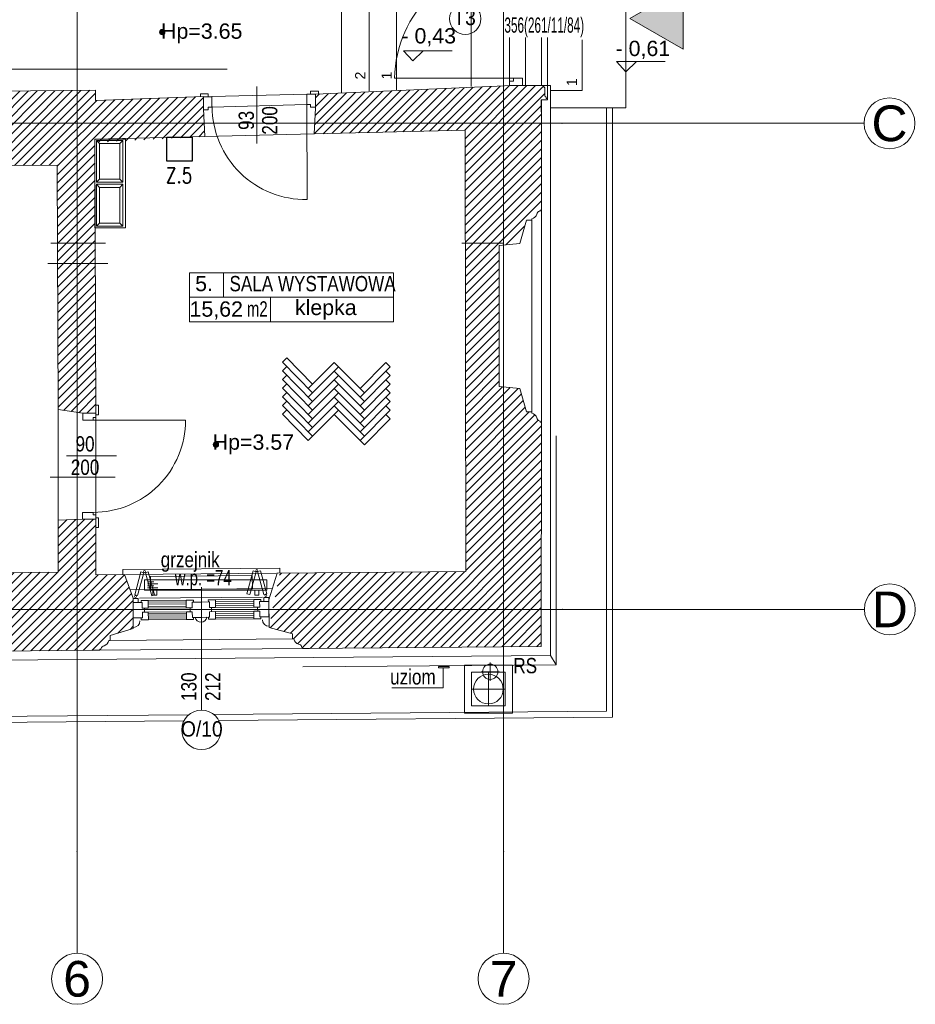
# Model space of a CAD drawing. Header units: millimetres. Extents: x -573548 to 674770, y -184010 to -47794.
# Tile 93 of 181: x 113328 to 122116, y -133895 to -124238. Entities that reach past the tile are written whole.
import ezdxf
from ezdxf.enums import TextEntityAlignment as Align

# ---------------------------------------------------------------- set-up
doc = ezdxf.new("R2010")
doc.units = ezdxf.units.MM
for name, color, linetype, lineweight in [('A.03 RZUT PARTERU_is$0$A-DRZWI_Nr_pióra__9', 8, 'Continuous', 9), ('A.03 RZUT PARTERU_is$0$A-OKNA-OPIS_Nr_pióra__2', 8, 'Continuous', 9), ('A.03 RZUT PARTERU_is$0$A-OKNA-OPIS_Nr_pióra__8', 8, 'Continuous', 9), ('A.03 RZUT PARTERU_is$0$A-OPISY-2_Nr_pióra__2', 8, 'Continuous', 9), ('A.03 RZUT PARTERU_is$0$A-OPISY-3_Nr_pióra__6', 8, 'Continuous', 9), ('A.03 RZUT PARTERU_is$0$A-WIDOK_Nr_pióra__1', 8, 'Continuous', 9), ('A.03 RZUT PARTERU_is$0$A-WYSOKOSCI_Nr_pióra__7', 8, 'Continuous', 9), ('A.03 RZUT PARTERU_is$0$COKÓŁ_Nr_pióra__1', 8, 'Continuous', 9), ('A.03 RZUT PARTERU_is$0$detalokna_Nr_pióra__1', 8, 'Continuous', 9), ('A.03 RZUT PARTERU_is$0$detalokna_Nr_pióra__2', 8, 'Continuous', 9), ('A.03 RZUT PARTERU_is$0$detalokna_Nr_pióra__8', 8, 'Continuous', 9), ('A.03 RZUT PARTERU_is$0$DIM MALY_Nr_pióra__8', 8, 'Continuous', 9), ('A.03 RZUT PARTERU_is$0$Drawing & Figure_Nr_pióra__18', 8, 'Continuous', 9), ('A.03 RZUT PARTERU_is$0$DRZWI_Nr_pióra__41', 8, 'Continuous', 9), ('A.03 RZUT PARTERU_is$0$Koty_Nr_pióra__1', 8, 'Continuous', 9), ('A.03 RZUT PARTERU_is$0$Koty_Nr_pióra__61', 8, 'Continuous', 9), ('A.03 RZUT PARTERU_is$0$linia nadproza_Nr_pióra__1', 8, 'Continuous', 9), ('A.03 RZUT PARTERU_is$0$Nowe_0_Nr_pióra__59', 8, 'Continuous', 9), ('A.03 RZUT PARTERU_is$0$Nowe_A-OKNA-OPIS_Nr_pióra__59', 8, 'Continuous', 9), ('A.03 RZUT PARTERU_is$0$Nowe_A_okno_Nr_pióra__59', 8, 'Continuous', 9), ('A.03 RZUT PARTERU_is$0$Nowe_Annotation - Text_Nr_pióra__59', 8, 'Continuous', 9), ('A.03 RZUT PARTERU_is$0$Nowe_DRZWI_Nr_pióra__59', 8, 'Continuous', 9), ('A.03 RZUT PARTERU_is$0$Nowe_GRZEJNIK_Nr_pióra__59', 8, 'Continuous', 9), ('A.03 RZUT PARTERU_is$0$Nowe_okiennice_Nr_pióra__59', 8, 'Continuous', 9), ('A.03 RZUT PARTERU_is$0$Nowe_WIDOK_Nr_pióra__59', 8, 'Continuous', 9), ('A.03 RZUT PARTERU_is$0$opaska_Nr_pióra__1', 8, 'Continuous', 9), ('A.03 RZUT PARTERU_is$0$opisy inne_Nr_pióra__1', 8, 'Continuous', 9), ('A.03 RZUT PARTERU_is$0$OSIE_Nr_pióra__1', 8, 'Continuous', 9), ('A.03 RZUT PARTERU_is$0$PARAPET_Nr_pióra__7', 8, 'Continuous', 9), ('A.03 RZUT PARTERU_is$0$podciagi_Nr_pióra__1', 8, 'Continuous', 9), ('A.03 RZUT PARTERU_is$0$POSADZKI_Nr_pióra__18', 8, 'Continuous', 9), ('A.03 RZUT PARTERU_is$0$PROG_Nr_pióra__6', 8, 'Continuous', 9), ('A.03 RZUT PARTERU_is$0$RURY SPUSTOWE_Nr_pióra__3', 8, 'Continuous', 9), ('A.03 RZUT PARTERU_is$0$SCHODY_Nr_pióra__1', 8, 'Continuous', 9), ('A.03 RZUT PARTERU_is$0$Structural - Bearing_Nr_pióra__21', 8, 'Continuous', 9), ('A.03 RZUT PARTERU_is$0$Structural - Grid', 8, 'Continuous', 9), ('A.03 RZUT PARTERU_is$0$Structural - Grid_Nr_pióra__17', 8, 'Continuous', 9), ('A.03 RZUT PARTERU_is$0$UZOIM#2_Nr_pióra__2', 8, 'Continuous', 9), ('A.03 RZUT PARTERU_is$0$WIDOK2_Nr_pióra__1', 8, 'Continuous', 9), ('BMS_URZĄDZENIA', 30, 'Continuous', 30), ('SAN_Grzejniki CO na rzucie', 7, 'Continuous', 13)]:
    doc.layers.add(name, color=color, linetype=linetype, lineweight=lineweight)
doc.styles.add('A.03 RZUT PARTERU_is$0$STYL_AUTOMATYCZNY_2', font='arial.ttf')
doc.styles.add('A.03 RZUT PARTERU_is$0$STYL_AUTOMATYCZNY_3', font='arial.ttf', dxfattribs={"width": 0.8})
doc.styles.add('A.03 RZUT PARTERU_is$0$STYL_AUTOMATYCZNY_4', font='arial.ttf', dxfattribs={"width": 0.7})
doc.styles.add('A.03 RZUT PARTERU_is$0$STYL_AUTOMATYCZNY_6', font='arial.ttf', dxfattribs={"width": 0.9})
doc.styles.add('A.03 RZUT PARTERU_is$0$STYL_AUTOMATYCZNY_7', font='arial.ttf', dxfattribs={"width": 0.55})
doc.styles.add('A.03 RZUT PARTERU_is$0$STYL_AUTOMATYCZNY_8', font='arial.ttf', dxfattribs={"width": 0.8})
doc.styles.add('SIMPLEX-10', font='simplex.shx', dxfattribs={"width": 0.8, "height": 10})
pattern_1 = [(45, (655149.01, 0), (-42.426407, 42.426407), [])]

# ---------------------------------------------------------------- blocks, each defined once
blk = doc.blocks.new('A.03 RZUT PARTERU_is$0$Standardowy znacznik osi')
at = {"layer": 'A.03 RZUT PARTERU_is$0$Structural - Grid_Nr_pióra__17'}
for p, q in [((1000, 0), (0, 0)), ((1000, 0), (17855.4, 0)), ((17855.4, 0), (18855.4, 0))]:
    blk.add_line(p, q, dxfattribs=at)
for centre in [(-250, 0), (19105.4, 0)]:
    blk.add_circle(centre, 250, dxfattribs=at)
for p in [(1000, 0), (1000, 0), (17855.4, 0), (17855.4, 0)]:
    blk.add_point(p, dxfattribs=at)
at = {"layer": 'A.03 RZUT PARTERU_is$0$Structural - Grid_Nr_pióra__17', "style": 'A.03 RZUT PARTERU_is$0$STYL_AUTOMATYCZNY_2'}
for tag, p in [('AC_MarkerText_1_0', (5, -80)), ('AC_MarkerText_1_1', (19360.4, -80))]:
    blk.add_attdef(tag, text='', height=350, rotation=270, dxfattribs=at).set_placement(p, align=Align.TOP_CENTER)
blk = doc.blocks.new('A.03 RZUT PARTERU_is$0$Standardowy znacznik osi_2')
at = {"layer": 'A.03 RZUT PARTERU_is$0$Structural - Grid_Nr_pióra__17'}
for p, q in [((1000, 0), (0, 0)), ((1000, 0), (17853.1, 0)), ((17853.1, 0), (18853.1, 0))]:
    blk.add_line(p, q, dxfattribs=at)
for centre in [(-250, 0), (19103.1, 0)]:
    blk.add_circle(centre, 250, dxfattribs=at)
for p in [(1000, 0), (1000, 0), (17853.1, 0), (17853.1, 0)]:
    blk.add_point(p, dxfattribs=at)
at = {"layer": 'A.03 RZUT PARTERU_is$0$Structural - Grid_Nr_pióra__17', "style": 'A.03 RZUT PARTERU_is$0$STYL_AUTOMATYCZNY_2'}
for tag, p in [('AC_MarkerText_1_0', (5, -80)), ('AC_MarkerText_1_1', (19358.1, -80))]:
    blk.add_attdef(tag, text='', height=350, rotation=270, dxfattribs=at).set_placement(p, align=Align.TOP_CENTER)
blk = doc.blocks.new('A.03 RZUT PARTERU_is$0$Standardowy znacznik osi_3')
at = {"layer": 'A.03 RZUT PARTERU_is$0$Structural - Grid_Nr_pióra__17'}
for q in [(0, 0), (40906.6, 0)]:
    blk.add_line((2962.2, 0), q, dxfattribs=at)
blk.add_circle((-250, 0), 250, dxfattribs=at)
blk.add_point((2962.2, 0), dxfattribs=at)
blk.add_point((2962.2, 0), dxfattribs=at)
at = {"layer": 'A.03 RZUT PARTERU_is$0$Structural - Grid_Nr_pióra__17', "style": 'A.03 RZUT PARTERU_is$0$STYL_AUTOMATYCZNY_2'}
for tag, p in [('AC_MarkerText_1_0', (-250, -335)), ('AC_MarkerText_1_1', (44118.7, -335))]:
    blk.add_attdef(tag, text='', height=350, rotation=180, dxfattribs=at).set_placement(p, align=Align.TOP_CENTER)
blk = doc.blocks.new('A.03 RZUT PARTERU_is')
at = {"layer": 'A.03 RZUT PARTERU_is$0$A-WIDOK_Nr_pióra__1'}
blk.add_hatch(color=256, dxfattribs=at).paths.add_polyline_path([(774534.3, -99225.2), (775058.7, -99528), (775058.7, -98922.5)])
at = {"layer": 'A.03 RZUT PARTERU_is$0$A-WYSOKOSCI_Nr_pióra__7'}
for points in [[(769973.6, -99360.7, 1), (769920.2, -99360.7, 1)], [(769973.6, -99360.7, 1), (769920.2, -99360.7, 1)], [(770499.4, -103405.9, 1), (770446, -103405.9, 1)]]:
    blk.add_hatch(color=256, dxfattribs=at).paths.add_polyline_path(points)
at = {"layer": 'A.03 RZUT PARTERU_is$0$Drawing & Figure_Nr_pióra__18'}
h = blk.add_hatch(dxfattribs=at)
h.set_pattern_fill('Common_Brick_0004', color=256, style=0, pattern_type=2)
h.set_pattern_definition(pattern_1)
h.paths.add_polyline_path([(769291.3, -99930.2), (764794.2, -99981.3), (764794.2, -100111.3), (764794.2, -100112.2), (764796.3, -100678.9), (768915.8, -100666.2), (768919, -101430.2), (768919.9, -101628.6), (768926, -103060.3), (768926.3, -103060.4), (768926.3, -103060.4), (768970.6, -103067.5), (769166.2, -103098.8), (769296.3, -103098.9), (769296.3, -103073.9), (769290.8, -101628.6), (769290.1, -101430.4), (769286.4, -100441.5), (770366, -100384.4), (770351.4, -100123.7), (770350.8, -100113.3), (770350.9, -99992.6), (769291.3, -100030.2)])
h = blk.add_hatch(dxfattribs=at)
h.set_pattern_fill('Common_Brick_0004', color=256, style=0, pattern_type=2)
h.set_pattern_definition(pattern_1)
h.paths.add_polyline_path([(770995.1, -105193.8, -0.00203), (770994.5, -105193.8), (770994.6, -105198.5), (771224.7, -105261.5), (771225.1, -105311.9), (771237.8, -105311.8, 0.270785), (771283.9, -105362.5), (771294.6, -105366.7, -0.334097), (771315.5, -105395.5), (771325.5, -105395.4), (771325.6, -105405.7), (771326.3, -105405.7), (773665.4, -105385.5), (773666.3, -103185.2), (773656, -103185.2), (773656, -103175.2, -0.334097), (773627, -103154.6), (773622.8, -103143.9, 0.270785), (773571.7, -103098.2), (773571.7, -103085.5), (773521.3, -103085.5), (773456.3, -102856), (773253.9, -102836), (773253.9, -101623.2), (773253.9, -101454.4), (773382.3, -101441.7), (773502.2, -101272.2), (773521.3, -101204.9), (773549.8, -101204.9), (773666.3, -101040.2), (773666.3, -101095.3), (773666.3, -100025.2), (773726.2, -100025.2), (773726.2, -100010.2), (773713.2, -100010.2), (773713.2, -99998.2, -0.371445), (773700.2, -99982.3), (773700.2, -99910, 0.436052), (773690.2, -99900.2), (773690.2, -99885.2), (773380.3, -99885.2), (771450.3, -99968.7), (771451.2, -100106.1), (771436.2, -100358.5), (772920.5, -100322.4), (772922, -101430.2), (772922.8, -102091.2), (772926.3, -104651.8), (771100.2, -104667.6), (771100.2, -104667.9)])
h = blk.add_hatch(dxfattribs=at)
h.set_pattern_fill('Common_Brick_0004', color=256, style=0, pattern_type=2)
h.set_pattern_definition(pattern_1)
h.paths.add_polyline_path([(767944, -104954.8), (767944.7, -105214.2), (767944.8, -105224.8), (768174.8, -105287.8), (768175.3, -105338.2), (768188, -105338.1, 0.270785), (768234, -105388.8), (768244.8, -105392.9, -0.334097), (768265.7, -105421.8), (768275.7, -105421.7), (768275.8, -105431.9), (768340.7, -105431.4), (769270.8, -105423.4), (769335.7, -105422.8), (769335.6, -105412.5), (769345.6, -105412.5, -0.334097), (769366, -105383.3), (769376.7, -105378.9, 0.270785), (769421.9, -105327.4), (769434.6, -105327.3), (769434.2, -105276.9), (769663.1, -105210), (769660.8, -104940), (769660.7, -104940), (769660.4, -104911.6), (769575.1, -104680.7), (769296.3, -104683.1), (769296.3, -104218.2), (769295.9, -104218.2), (769295.9, -104137.4), (769165.8, -104137.4), (768926.3, -104147.7), (768926.3, -104656.3), (768081.6, -104665.6), (768047.4, -104665.9)])
at = {"layer": 'A.03 RZUT PARTERU_is$0$A-DRZWI_Nr_pióra__9'}
for p, q in [((770876.3, -99893.7), (770876.3, -100453)), ((769498, -103517), (769007.1, -103517))]:
    blk.add_line(p, q, dxfattribs=at)
for points in [[(771366.8, -100070.3), (771367.7, -101002.2, -0.416087), (770435.1, -100091.1)], [(769269.2, -103166.1), (770175.1, -103166.1, -0.415716), (769268.8, -104070.2)]]:
    blk.add_lwpolyline(points, format="xyb", dxfattribs=at)
at = {"layer": 'A.03 RZUT PARTERU_is$0$A-OKNA-OPIS_Nr_pióra__8'}
blk.add_circle((772919.7, -99229.6), 154.1, dxfattribs=at)
at = {"layer": 'A.03 RZUT PARTERU_is$0$A-OPISY-3_Nr_pióra__6'}
for p, q in [((770547.2, -101721.3), (770547.2, -101961.4)), ((770214.4, -101961.4), (772214.4, -101961.4)), ((771007.4, -101961.4), (771007.4, -102201.4))]:
    blk.add_line(p, q, dxfattribs=at)
blk.add_lwpolyline([(770214.4, -102201.4), (770214.4, -101721.3), (772214.4, -101721.3), (772214.4, -102201.4)], close=True, dxfattribs=at)
at = {"layer": 'A.03 RZUT PARTERU_is$0$A-WIDOK_Nr_pióra__1'}
blk.add_lwpolyline([(774534.3, -99225.2), (775058.7, -99528), (775058.7, -98922.5)], close=True, dxfattribs=at)
at = {"layer": 'A.03 RZUT PARTERU_is$0$A-WYSOKOSCI_Nr_pióra__7'}
for centre in [(769946.9, -99360.7), (769946.9, -99360.7), (770472.7, -103405.9)]:
    blk.add_circle(centre, 26.7, dxfattribs=at)
at = {"layer": 'A.03 RZUT PARTERU_is$0$COKÓŁ_Nr_pióra__1'}
for p, q in [((773666.2, -99885.2), (773756.3, -99885.2)), ((773756.3, -103175.3), (773756.3, -99885.2)), ((773756.3, -103175.3), (773755.4, -105474.7)), ((762057, -105575.5), (773755.4, -105474.7))]:
    blk.add_line(p, q, dxfattribs=at)
at = {"layer": 'A.03 RZUT PARTERU_is$0$detalokna_Nr_pióra__1'}
for p, q in [((773666.3, -101105.2), (773666.3, -103185.2)), ((769335.7, -105422.8), (771325.6, -105405.7))]:
    blk.add_line(p, q, dxfattribs=at)
at = {"layer": 'A.03 RZUT PARTERU_is$0$detalokna_Nr_pióra__2'}
for p, q in [((773571.7, -101204.9), (773571.7, -103085.5)), ((769434.6, -105327.3), (771225.1, -105311.9))]:
    blk.add_line(p, q, dxfattribs=at)
blk.add_lwpolyline([(769559, -104680.6), (769559, -104630.6), (771100.2, -104617.9), (771100.2, -104667.9)], dxfattribs=at)
at = {"layer": 'A.03 RZUT PARTERU_is$0$detalokna_Nr_pióra__8'}
for p, q in [((769586.1, -104680.6), (771066, -104667.9)), ((769630.3, -104830.2), (771027.5, -104818.2)), ((769723.2, -104911.1), (770929, -104901.4))]:
    blk.add_line(p, q, dxfattribs=at)
at = {"layer": 'A.03 RZUT PARTERU_is$0$DIM MALY_Nr_pióra__8'}
for p, q in [((770583.7, -99722.9), (764170.2, -99722.9)), ((768853.9, -101430.2), (769390.3, -101430.4)), ((773287, -101430.2), (772887.1, -101430.2)), ((768823.6, -101628.6), (769411.5, -101628.6)), ((768848.4, -103725.2), (769485.4, -103725.2))]:
    blk.add_line(p, q, dxfattribs=at)
at = {"layer": 'A.03 RZUT PARTERU_is$0$DRZWI_Nr_pióra__41'}
for p, q in [((770398.9, -99993.7), (770350.6, -99993.7)), ((771402.5, -99967.4), (771450.8, -99967.4)), ((769296.3, -103113.8), (769296.3, -103018.2)), ((769295.9, -104122.5), (769295.9, -104218.2))]:
    blk.add_line(p, q, dxfattribs=at)
for points in [[(771450.8, -100097.4), (771402.5, -100097.4), (771402.5, -100070.3), (771366.8, -100070.3), (771366.8, -99967.4), (771402.5, -99967.4), (771402.5, -99939.2)], [(770350.6, -100123.7), (770398.9, -100123.7), (770398.9, -100096.7), (770434.7, -100096.7), (770434.7, -99993.7), (770398.9, -99993.7), (770398.9, -99965.5)], [(769296.3, -103113.8), (769296.3, -103140.4), (769269.2, -103140.4), (769269.2, -103166.1), (769166.3, -103166.1), (769166.2, -103098.9)], [(769295.9, -104122.5), (769295.9, -104095.9), (769268.8, -104095.9), (769268.8, -104070.2), (769165.9, -104070.2), (769165.8, -104137.4)]]:
    blk.add_lwpolyline(points, dxfattribs=at)
for points in [[(771402.5, -99939.2), (771476.6, -99939.2, -0.414334), (771480.6, -99943.2), (771480.6, -99967.3)], [(770398.9, -99965.5), (770324.9, -99965.5, 0.414334), (770320.9, -99969.5), (770320.9, -99993.7)], [(769322.4, -103049.8), (769322.4, -103022.2, 0.414334), (769318.4, -103018.2), (769296.3, -103018.2)], [(769322.4, -103049.8), (769322.4, -103109.8, -0.414334), (769318.4, -103113.8), (769296.3, -103113.8)], [(769322, -104186.5), (769322, -104126.5, 0.414334), (769318, -104122.5), (769295.9, -104122.5)], [(769322, -104186.5), (769322, -104214.2, -0.414334), (769318, -104218.2), (769295.9, -104218.2)]]:
    blk.add_lwpolyline(points, format="xyb", dxfattribs=at)
at = {"layer": 'A.03 RZUT PARTERU_is$0$Koty_Nr_pióra__1'}
for points in [[(772790.5, -99543.8), (772313.2, -99543.8), (772404.4, -99643.4), (772506.6, -99543.8)], [(774882.4, -99649), (774405.1, -99649), (774496.3, -99748.6), (774598.4, -99649)]]:
    blk.add_lwpolyline(points, dxfattribs=at)
at = {"layer": 'A.03 RZUT PARTERU_is$0$linia nadproza_Nr_pióra__1'}
for p, q in [((772977.5, -98551.8), (772977.3, -99894.9)), ((773666.3, -99413.9), (773666.3, -99885.2)), ((770366, -100384.4), (771436.2, -100358.5)), ((768926.3, -103060.4), (768926.3, -104147.7)), ((769296.3, -103098.9), (769296.3, -104138.9))]:
    blk.add_line(p, q, dxfattribs=at)
at = {"layer": 'A.03 RZUT PARTERU_is$0$Nowe_0_Nr_pióra__59'}
for points in [[(769286.3, -100410.6), (769586.3, -100410.6), (769586.3, -101280.6), (769286.3, -101280.6)], [(769301.6, -100422.9), (769561.6, -100422.9), (769561.6, -100832.9), (769301.6, -100832.9)], [(769531.6, -100802.9), (769331.6, -100802.9), (769331.6, -100452.9), (769531.6, -100452.9)], [(769301.6, -100852.9), (769561.6, -100852.9), (769561.6, -101262.9), (769301.6, -101262.9)], [(769531.6, -101232.9), (769331.6, -101232.9), (769331.6, -100882.9), (769531.6, -100882.9)]]:
    blk.add_lwpolyline(points, close=True, dxfattribs=at)
for points in [[(769331.6, -100452.9), (769301.6, -100422.9)], [(769531.6, -100452.9), (769561.6, -100422.9)], [(769331.6, -100802.9), (769301.6, -100832.9)], [(769531.6, -100802.9), (769561.6, -100832.9)], [(769331.6, -100882.9), (769301.6, -100852.9)], [(769531.6, -100882.9), (769561.6, -100852.9)], [(769331.6, -101232.9), (769301.6, -101262.9)], [(769531.6, -101232.9), (769561.6, -101262.9)]]:
    blk.add_lwpolyline(points, dxfattribs=at)
at = {"layer": 'A.03 RZUT PARTERU_is$0$Nowe_A-OKNA-OPIS_Nr_pióra__59'}
blk.add_line((770331.3, -104805.5), (770331.3, -106010.7), dxfattribs=at)
blk.add_circle((770331.3, -106203.7), 193, dxfattribs=at)
at = {"layer": 'A.03 RZUT PARTERU_is$0$Nowe_A_okno_Nr_pióra__59'}
for points in [[(769661, -104955.8), (769660.7, -104915.8), (769710.6, -104915.3), (769711, -104955.3)], [(769661, -104955.8), (769662.2, -105105.7), (769752.2, -105105), (769751.8, -105050), (769771.8, -105049.8), (769771.4, -105009.8), (769751.4, -105010), (769751, -104955)], [(769809, -104934.5), (769809.6, -105009.5), (769751.4, -105010), (769751, -104955), (769739.2, -104955.1), (769739, -104935.1)], [(770182.3, -104931.3), (770183, -105006.3), (770241.2, -105005.8), (770240.7, -104950.8), (770252.5, -104950.7), (770252.3, -104930.7)], [(770468.8, -104928.8), (770469.4, -105003.8), (770411.3, -105004.3), (770410.8, -104949.3), (770399, -104949.4), (770398.8, -104929.4)], [(770844, -104925.6), (770844.7, -105000.6), (770902.9, -105000.1), (770902.4, -104945.1), (770914.2, -104945), (770914, -104925)], [(770992.4, -104944.3), (770993.7, -105094.3), (770903.7, -105095.1), (770903.3, -105040.1), (770883.3, -105040.3), (770882.9, -105000.3), (770902.9, -105000.1), (770902.4, -104945.1)], [(770942.4, -104944.7), (770942.1, -104904.7), (770992.1, -104904.3), (770992.4, -104944.3)], [(769810.6, -105124.5), (769810, -105049.5), (769751.8, -105050), (769752.2, -105105), (769740.4, -105105.1), (769740.6, -105125.1)], [(770184, -105121.3), (770183.4, -105046.3), (770241.6, -105045.8), (770242, -105100.8), (770253.8, -105100.7), (770254, -105120.7)], [(770470.4, -105118.8), (770469.8, -105043.8), (770411.6, -105044.3), (770412, -105099.3), (770400.2, -105099.4), (770400.4, -105119.4)], [(770845.7, -105115.6), (770845.1, -105040.6), (770903.3, -105040.1), (770903.7, -105095.1), (770915.5, -105095), (770915.7, -105115)]]:
    blk.add_lwpolyline(points, close=True, dxfattribs=at)
for points in [[(770182.3, -104931.3), (769809, -104934.5)], [(769809.1, -104952), (770182.5, -104948.9)], [(770332, -105100), (770242, -105100.8), (770241.6, -105045.8), (770221.6, -105045.9), (770221.2, -105005.9), (770241.2, -105005.8), (770240.7, -104950.8), (770330.7, -104950), (770330.7, -104950)], [(770322.1, -105100), (770412, -105099.3), (770411.6, -105044.3), (770431.6, -105044.1), (770431.2, -105004.1), (770411.3, -105004.3), (770410.8, -104949.3), (770320.8, -104950.1), (770320.8, -104950.1)], [(770468.8, -104928.8), (770844, -104925.6)], [(770844.2, -104943.1), (770469, -104946.5)], [(770844.4, -104963.1), (770469.1, -104966.5)], [(769809.3, -104972), (770182.7, -104968.9)], [(769809.5, -104992), (770182.9, -104988.9)], [(769809.6, -105009.5), (770183, -105006.3)], [(769810, -105049.5), (770183.4, -105046.3)], [(769810.1, -105067), (770183.5, -105063.9)], [(770844.5, -104983.1), (770469.3, -104986.5)], [(770844.7, -105000.6), (770469.4, -105003.8)], [(770845.1, -105040.6), (770469.8, -105043.8)], [(770845.2, -105058.1), (770469.9, -105061.5)], [(769810.3, -105087), (770183.7, -105083.9)], [(769810.4, -105107), (770183.9, -105103.9)], [(770184, -105121.3), (769810.6, -105124.5)], [(770845.4, -105078.1), (770470.1, -105081.5)], [(770845.6, -105098.1), (770470.2, -105101.5)], [(770470.4, -105118.8), (770845.7, -105115.6)]]:
    blk.add_lwpolyline(points, dxfattribs=at)
blk.add_lwpolyline([(770383.2, -105099.5), (770270.9, -105100.5, 0.845314)], format="xyb", close=True, dxfattribs=at)
at = {"layer": 'A.03 RZUT PARTERU_is$0$Nowe_DRZWI_Nr_pióra__59'}
blk.add_lwpolyline([(773392.7, -99811.8), (772224.6, -99811.8, -0.394952), (773397.7, -98638.7)], format="xyb", dxfattribs=at)
blk.add_lwpolyline([(773482.6, -99885.2), (773482.6, -99840.1), (773482.6, -99811.8), (773392.7, -99811.8), (773392.7, -99840.1), (773352.6, -99840.1), (773352.6, -99885.2)], close=True, dxfattribs=at)
at = {"layer": 'A.03 RZUT PARTERU_is$0$Nowe_GRZEJNIK_Nr_pióra__59'}
blk.add_lwpolyline([(769831.3, -104828.2), (770831.3, -104819.9), (770830.2, -104689.9), (769830.2, -104698.2)], close=True, dxfattribs=at)
at = {"layer": 'A.03 RZUT PARTERU_is$0$Nowe_okiennice_Nr_pióra__59'}
for points in [[(769704, -104887.1), (769676.2, -104879.5), (769738.3, -104654.5), (769766.1, -104662.2)], [(769843.6, -104887.8), (769871.4, -104880.1), (769809.3, -104655.2), (769781.5, -104662.8)], [(770805.5, -104877.4), (770777.7, -104869.7), (770839.8, -104644.7), (770867.6, -104652.4)], [(770945.1, -104876.7), (770972.9, -104869), (770910.8, -104644.1), (770883, -104651.7)]]:
    blk.add_lwpolyline(points, close=True, dxfattribs=at)
for centre in [(769773.5, -104650.6), (770875.6, -104640.2), (769685.5, -104895.5), (770963.7, -104885.1)]:
    blk.add_circle(centre, 9.4, dxfattribs=at)
at = {"layer": 'A.03 RZUT PARTERU_is$0$Nowe_WIDOK_Nr_pióra__59'}
for centre, start, end in [((769662.5, -105134.1), 270.95796, 0.57249), ((770995, -105122.6), 180.41449, 270.02902)]:
    blk.add_arc(centre, 65.3, start, end, dxfattribs=at)
at = {"layer": 'A.03 RZUT PARTERU_is$0$opaska_Nr_pióra__1'}
for points in [[(770452.1, -106053.2), (774305.4, -106020), (774305.4, -100104.5)], [(770501.5, -106112.8), (774365.4, -106079.5), (774365.4, -100104.5)], [(767428.8, -106079.2), (770207.9, -106055.3)], [(767463.1, -106139), (770159.5, -106115.7)]]:
    blk.add_lwpolyline(points, dxfattribs=at)
for points in [[(773382.5, -105567.9), (772911.5, -105567.9), (772911.5, -106039), (773382.5, -106039)], [(773312, -105638.5), (772982, -105638.5), (772982, -105968.5), (773312, -105968.5)]]:
    blk.add_lwpolyline(points, close=True, dxfattribs=at)
blk.add_circle((773147, -105803.5), 145.8, dxfattribs=at)
at = {"layer": 'A.03 RZUT PARTERU_is$0$OSIE_Nr_pióra__1'}
for p, q in [((773164.9, -105723.4), (773164.9, -105543.4)), ((773074.9, -105633.4), (773254.9, -105633.4)), ((773147, -105638.5), (773147, -105968.5)), ((773312, -105803.5), (772982, -105803.5))]:
    blk.add_line(p, q, dxfattribs=at)
at = {"layer": 'A.03 RZUT PARTERU_is$0$podciagi_Nr_pióra__1'}
blk.add_line((773726.3, -99413.9), (773726.2, -100010.2), dxfattribs=at)
at = {"layer": 'A.03 RZUT PARTERU_is$0$POSADZKI_Nr_pióra__18'}
for p, q in [((771127.2, -102597.4), (771169.6, -102555)), ((771420.7, -102897.7), (771127.2, -102597.4)), ((771127.2, -102682.3), (771169.6, -102639.9)), ((771420.7, -102812.8), (771169.6, -102555)), ((771378.3, -102855.2), (771632.9, -102600.7)), ((771378.3, -102940.1), (771675.3, -102643.1)), ((771929.8, -102897.7), (771632.9, -102600.7)), ((771632.9, -102685.5), (771675.3, -102643.1)), ((771887.4, -102855.2), (772140.6, -102602)), ((771887.4, -102940.1), (772183, -102644.5)), ((772183, -102644.5), (772140.6, -102602)), ((771420.7, -102982.5), (771127.2, -102682.3)), ((771127.2, -102767.1), (771169.6, -102724.7)), ((771378.3, -103024.9), (771675.3, -102727.9)), ((771929.8, -102982.5), (771632.9, -102685.5)), ((771887.4, -103024.9), (772183, -102729.3)), ((772183, -102729.3), (772140.6, -102686.9)), ((771420.7, -103067.4), (771127.2, -102767.1)), ((771127.2, -102852), (771169.6, -102809.6)), ((771378.3, -103109.8), (771675.3, -102812.8)), ((771929.8, -103067.4), (771632.9, -102770.4)), ((771887.4, -103109.8), (772183, -102814.2)), ((772183, -102814.2), (772140.6, -102771.7)), ((771420.7, -103152.2), (771127.2, -102852)), ((771127.2, -102936.8), (771169.6, -102894.4)), ((771420.7, -103237.1), (771127.2, -102936.8)), ((771378.3, -103194.6), (771675.3, -102897.7)), ((771929.8, -103152.2), (771632.9, -102855.2)), ((771887.4, -103194.6), (772183, -102899)), ((772183, -102899), (772140.6, -102856.6)), ((771127.2, -103021.7), (771169.6, -102979.3)), ((771420.7, -103321.9), (771127.2, -103021.7)), ((771378.3, -103279.5), (771675.3, -102982.5)), ((771929.8, -103237.1), (771632.9, -102940.1)), ((771929.8, -103321.9), (771632.9, -103024.9)), ((771675.3, -103067.4), (771632.9, -103024.9)), ((771887.4, -103279.5), (772183, -102983.9)), ((772183, -102983.9), (772140.6, -102941.4)), ((772183, -103068.7), (772140.6, -103026.3)), ((771127.2, -103106.6), (771169.6, -103064.1)), ((771378.3, -103364.3), (771127.2, -103106.6)), ((771378.3, -103364.3), (771675.3, -103067.4)), ((771929.8, -103406.8), (771632.9, -103109.8)), ((771887.4, -103364.3), (772183, -103068.7)), ((772183, -103153.6), (772140.6, -103111.2)), ((771929.8, -103406.8), (772183, -103153.6))]:
    blk.add_line(p, q, dxfattribs=at)
at = {"layer": 'A.03 RZUT PARTERU_is$0$PROG_Nr_pióra__6'}
for p, q in [((773354.4, -99413.9), (773352.6, -99885.2)), ((773512.1, -99413.9), (773510.3, -99885.2)), ((770434.7, -99992.6), (771366.8, -99967.4)), ((770434.7, -100096.7), (771366.8, -100071.4))]:
    blk.add_line(p, q, dxfattribs=at)
at = {"layer": 'A.03 RZUT PARTERU_is$0$RURY SPUSTOWE_Nr_pióra__3'}
blk.add_circle((773164.9, -105633.4), 75, dxfattribs=at)
at = {"layer": 'A.03 RZUT PARTERU_is$0$SCHODY_Nr_pióra__1'}
for p, q in [((774496.3, -98364.9), (774496.3, -100104.5)), ((771706.3, -98509.9), (771706.3, -99955.2)), ((771976.3, -98518.8), (771976.3, -99935)), ((772246.3, -98527.7), (772246.3, -99925.4)), ((774066.3, -99437), (774066.3, -99934.5)), ((774066.3, -99934.5), (773756.3, -99934.5)), ((774496.3, -100104.5), (773756.3, -100104.5))]:
    blk.add_line(p, q, dxfattribs=at)
at = {"layer": 'A.03 RZUT PARTERU_is$0$Structural - Bearing_Nr_pióra__21'}
for p, q in [((769291.3, -99930.2), (764794.2, -99981.3)), ((769291.3, -99930.2), (769291.3, -100030.2)), ((773380.3, -99885.2), (771450.2, -99968.7)), ((773380.3, -99885.2), (773690.3, -99885.2)), ((770350.9, -99992.6), (769291.3, -100030.2)), ((770350.9, -99992.6), (770350.8, -100113.3)), ((771450.3, -99968.6), (771451.2, -100106.1)), ((773666.3, -100025.2), (773666.3, -101095.3)), ((770350.8, -100113.3), (770366, -100384.4)), ((771451.2, -100106.1), (771436.2, -100358.5)), ((772920.5, -100322.4), (771436.2, -100358.5)), ((772920.5, -100322.4), (772926.3, -104651.8)), ((770366, -100384.4), (769286.3, -100410.6)), ((769286.3, -100410.6), (769296.4, -103098.9)), ((768915.8, -100666.2), (764796.3, -100678.9)), ((768915.8, -100666.2), (768926, -103060.3)), ((769166.2, -103098.8), (768926.3, -103060.4)), ((769166.2, -103098.8), (769296.4, -103098.9)), ((773666.3, -103185.2), (773665.4, -105385.5)), ((769165.8, -104137.4), (768926.3, -104147.7)), ((768926.3, -104147.7), (768926.3, -104656.3)), ((769295.9, -104137.4), (769165.8, -104137.4)), ((769296.3, -104182.4), (769296.3, -104683.1)), ((768047.4, -104665.9), (768926.3, -104656.3)), ((770992.3, -104928.5), (771075.7, -104667.8)), ((772926.3, -104651.8), (771075.7, -104667.8)), ((769296.3, -104683.1), (769575.1, -104680.7)), ((769660.4, -104911.6), (769575.1, -104680.7)), ((768340.7, -105431.4), (769270.8, -105423.4)), ((771326.3, -105405.7), (773665.4, -105385.5))]:
    blk.add_line(p, q, dxfattribs=at)
for points in [[(773666.2, -99885.2), (773690.2, -99885.2), (773690.2, -99900.2, -0.436052), (773700.2, -99910), (773700.2, -99982.3, 0.371445), (773713.2, -99998.2), (773713.2, -100010.2), (773726.2, -100010.2), (773726.2, -100025.2), (773666.2, -100025.2), (773666.2, -100140.8)], [(773666.3, -101040.2), (773666.3, -101105.2), (773656, -101105.2), (773656, -101115.2, 0.334097), (773627, -101135.8), (773622.8, -101146.6, -0.270785), (773571.7, -101192.2), (773571.7, -101204.9), (773521.3, -101204.9), (773456.3, -101434.4), (773253.9, -101454.4), (773253.9, -102836), (773456.3, -102856), (773521.3, -103085.5), (773571.7, -103085.5), (773571.7, -103098.2, -0.270785), (773622.8, -103143.9), (773627, -103154.6, 0.334097), (773656, -103175.2), (773656, -103185.2), (773666.3, -103185.2), (773666.3, -103250.2)], [(769270.8, -105423.4), (769335.7, -105422.8), (769335.6, -105412.5), (769345.6, -105412.5, -0.334097), (769366, -105383.3), (769376.7, -105378.9, 0.270785), (769421.9, -105327.4), (769434.6, -105327.3), (769434.2, -105276.9), (769663.1, -105210), (769660.8, -104940)], [(771390.6, -105405.1), (771325.6, -105405.7), (771325.5, -105395.4), (771315.5, -105395.5, 0.334097), (771294.6, -105366.7), (771283.9, -105362.5, -0.270785), (771237.8, -105311.8), (771225.1, -105311.9), (771224.7, -105261.5), (770994.6, -105198.5), (770992.3, -104928.5)]]:
    blk.add_lwpolyline(points, format="xyb", dxfattribs=at)
at = {"layer": 'A.03 RZUT PARTERU_is$0$UZOIM#2_Nr_pióra__2'}
blk.add_lwpolyline([(772199.7, -105790.2), (772701.8, -105790.2), (772701.8, -105600.1)], dxfattribs=at)
blk.add_lwpolyline([(772656.2, -105581.2), (772761.6, -105581.2), (772761.6, -105594.9), (772656.2, -105594.9)], close=True, dxfattribs=at)
at = {"layer": 'A.03 RZUT PARTERU_is$0$WIDOK2_Nr_pióra__1'}
for p in [(773812.3, -103320), (773755.4, -105474.7), (771327.8, -105585.6)]:
    blk.add_line(p, (773811.4, -105564.3), dxfattribs=at)
at = {"layer": 'A.03 RZUT PARTERU_is$0$Structural - Grid'}
ref = blk.add_blockref('A.03 RZUT PARTERU_is$0$Standardowy znacznik osi', (769111.3, -108395.1), dxfattribs=dict(at, zscale=1000, rotation=90))
ref.add_attrib('AC_MarkerText_1', '6', dxfattribs={"layer": 'A.03 RZUT PARTERU_is$0$Structural - Grid_Nr_pióra__17', "color": 20, "lineweight": 15, "true_color": 0xf73328, "height": 350, "style": 'A.03 RZUT PARTERU_is$0$STYL_AUTOMATYCZNY_2'}).set_placement((769111.3, -108470.1), align=Align.TOP_CENTER)
ref.add_attrib('AC_MarkerText_1_1', '6', dxfattribs={"layer": 'A.03 RZUT PARTERU_is$0$Structural - Grid_Nr_pióra__17', "color": 20, "lineweight": 15, "true_color": 0xf73328, "height": 350, "style": 'A.03 RZUT PARTERU_is$0$STYL_AUTOMATYCZNY_2'}).set_placement((769111.3, -89114.7), align=Align.TOP_CENTER)
ref = blk.add_blockref('A.03 RZUT PARTERU_is$0$Standardowy znacznik osi_2', (773295.9, -108395.1), dxfattribs=dict(at, zscale=1000, rotation=90))
ref.add_attrib('AC_MarkerText_1', '7', dxfattribs={"layer": 'A.03 RZUT PARTERU_is$0$Structural - Grid_Nr_pióra__17', "color": 20, "lineweight": 15, "true_color": 0xf73328, "height": 350, "style": 'A.03 RZUT PARTERU_is$0$STYL_AUTOMATYCZNY_2'}).set_placement((773295.9, -108470.1), align=Align.TOP_CENTER)
ref.add_attrib('AC_MarkerText_1_1', '7', dxfattribs={"layer": 'A.03 RZUT PARTERU_is$0$Structural - Grid_Nr_pióra__17', "color": 20, "lineweight": 15, "true_color": 0xf73328, "height": 350, "style": 'A.03 RZUT PARTERU_is$0$STYL_AUTOMATYCZNY_2'}).set_placement((773295.9, -89116.9), align=Align.TOP_CENTER)
ref = blk.add_blockref('A.03 RZUT PARTERU_is$0$Standardowy znacznik osi_3', (776832.4, -100254.9), dxfattribs=dict(at, zscale=1000, rotation=180))
ref.add_attrib('AC_MarkerText_1', 'C', dxfattribs={"layer": 'A.03 RZUT PARTERU_is$0$Structural - Grid_Nr_pióra__17', "color": 20, "lineweight": 15, "true_color": 0xf73328, "height": 350, "style": 'A.03 RZUT PARTERU_is$0$STYL_AUTOMATYCZNY_2'}).set_placement((777082.4, -100079.9), align=Align.TOP_CENTER)
ref = blk.add_blockref('A.03 RZUT PARTERU_is$0$Standardowy znacznik osi_3', (776835.6, -105021.8), dxfattribs=dict(at, zscale=1000, rotation=180))
ref.add_attrib('AC_MarkerText_1', 'D', dxfattribs={"layer": 'A.03 RZUT PARTERU_is$0$Structural - Grid_Nr_pióra__17', "color": 20, "lineweight": 15, "true_color": 0xf73328, "height": 350, "style": 'A.03 RZUT PARTERU_is$0$STYL_AUTOMATYCZNY_2'}).set_placement((777085.6, -104846.8), align=Align.TOP_CENTER)
at = {"layer": 'A.03 RZUT PARTERU_is$0$A-OKNA-OPIS_Nr_pióra__2', "insert": (772913.2, -99218.1), "char_height": 150, "attachment_point": 5, "style": 'A.03 RZUT PARTERU_is$0$STYL_AUTOMATYCZNY_6'}
blk.add_mtext('\\A1;{\\pqc;\\fArial|b0|i0|c238|p0;\\W0.900000;T3}', dxfattribs=at)
at = {"layer": 'A.03 RZUT PARTERU_is$0$A-OPISY-2_Nr_pióra__2', "char_height": 150}
for s, insert, attachment_point, style in [('\\A1;{\\pql;\\fArial|b0|i0|c238|p0;\\W1.000000;5.}', (770269.6, -101903), 7, 'A.03 RZUT PARTERU_is$0$STYL_AUTOMATYCZNY_2'), ('\\A1;{\\pql;\\fArial|b0|i0|c238|p0;\\W0.800000;SALA WYSTAWOWA}', (770606.7, -101904.4), 7, 'A.03 RZUT PARTERU_is$0$STYL_AUTOMATYCZNY_3'), ('\\A1;{\\pql;\\fArial|b0|i0|c238|p0;\\W1.000000;15,62}', (770214.4, -102179.1), 7, 'A.03 RZUT PARTERU_is$0$STYL_AUTOMATYCZNY_2'), ('\\A1;{\\pqr;\\fArial|b0|i0|c238|p0;\\W0.700000;m2}', (770981, -101999.9), 3, 'A.03 RZUT PARTERU_is$0$STYL_AUTOMATYCZNY_4'), ('\\A1;{\\pql;\\fArial|b0|i0|c238|p0;\\W1.000000;klepka}', (771248.5, -102180.8), 7, 'A.03 RZUT PARTERU_is$0$STYL_AUTOMATYCZNY_2')]:
    blk.add_mtext(s, dxfattribs=dict(at, insert=insert, attachment_point=attachment_point, style=style))
at = {"layer": 'A.03 RZUT PARTERU_is$0$A-WYSOKOSCI_Nr_pióra__7', "char_height": 150, "attachment_point": 5, "style": 'A.03 RZUT PARTERU_is$0$STYL_AUTOMATYCZNY_2'}
for s, insert in [('\\A1;{\\pqc;\\fArial|b0|i0|c238|p0;\\W1.000000;Hp=3.65}', (770334.3, -99373)), ('\\A1;{\\pqc;\\fArial|b0|i0|c238|p0;\\W1.000000;Hp=3.57}', (770841, -103403.5))]:
    blk.add_mtext(s, dxfattribs=dict(at, insert=insert))
at = {"layer": 'A.03 RZUT PARTERU_is$0$Koty_Nr_pióra__61', "char_height": 150, "attachment_point": 7, "style": 'A.03 RZUT PARTERU_is$0$STYL_AUTOMATYCZNY_2'}
for s, insert in [('\\A1;{\\pql;\\fArial|b0|i0|c238|p0;\\W1.000000;- 0,43}', (772293.8, -99499.5)), ('\\A1;{\\pql;\\fArial|b0|i0|c238|p0;\\W1.000000;- 0,61}', (774394.9, -99623))]:
    blk.add_mtext(s, dxfattribs=dict(at, insert=insert))
at = {"layer": 'A.03 RZUT PARTERU_is$0$Nowe_A-OKNA-OPIS_Nr_pióra__59', "char_height": 150, "attachment_point": 5, "rotation": 90, "style": 'A.03 RZUT PARTERU_is$0$STYL_AUTOMATYCZNY_3'}
for s, insert in [('\\A1;{\\pqc;\\fArial|b0|i0|c238|p0;\\W0.800000;130}', (770208.7, -105780)), ('\\A1;{\\pqc;\\fArial|b0|i0|c238|p0;\\W0.800000;212}', (770443.1, -105780))]:
    blk.add_mtext(s, dxfattribs=dict(at, insert=insert))
at = {"layer": 'A.03 RZUT PARTERU_is$0$Nowe_A-OKNA-OPIS_Nr_pióra__59', "insert": (770335.2, -106194.8), "char_height": 150, "attachment_point": 5, "style": 'A.03 RZUT PARTERU_is$0$STYL_AUTOMATYCZNY_6'}
blk.add_mtext('\\A1;{\\pqc;\\fArial|b0|i0|c238|p0;\\W0.900000;O/10}', dxfattribs=at)
at = {"layer": 'A.03 RZUT PARTERU_is$0$Nowe_Annotation - Text_Nr_pióra__59', "insert": (769931.9, -104653.8), "char_height": 150, "attachment_point": 7, "style": 'A.03 RZUT PARTERU_is$0$STYL_AUTOMATYCZNY_8'}
blk.add_mtext('\\A1;{\\pql;\\fArial|b0|i0|c238|p0;\\W0.800000;grzejnik }', dxfattribs=at)
at = {"layer": 'A.03 RZUT PARTERU_is$0$opisy inne_Nr_pióra__1', "char_height": 150}
for s, insert, attachment_point, style in [('\\A1;{\\pql;\\fArial|b0|i0|c238|p0;\\W0.550000;356(261/11/84)}', (773304.2, -99411.3), 7, 'A.03 RZUT PARTERU_is$0$STYL_AUTOMATYCZNY_7'), ('\\A1;{\\pqc;\\fArial|b0|i0|c238|p0;\\W0.800000;90}', (769189.5, -103399.3), 5, 'A.03 RZUT PARTERU_is$0$STYL_AUTOMATYCZNY_3'), ('\\A1;{\\pqc;\\fArial|b0|i0|c238|p0;\\W0.800000;200}', (769189.5, -103629.1), 5, 'A.03 RZUT PARTERU_is$0$STYL_AUTOMATYCZNY_3'), ('\\A1;{\\pqc;\\fArial|b0|i0|c238|p0;\\W0.800000;RS}', (773508.2, -105574.6), 5, 'A.03 RZUT PARTERU_is$0$STYL_AUTOMATYCZNY_3')]:
    blk.add_mtext(s, dxfattribs=dict(at, insert=insert, attachment_point=attachment_point, style=style))
at = {"layer": 'A.03 RZUT PARTERU_is$0$opisy inne_Nr_pióra__1', "char_height": 150, "attachment_point": 5, "rotation": 90, "style": 'A.03 RZUT PARTERU_is$0$STYL_AUTOMATYCZNY_3'}
for s, insert in [('\\A1;{\\pqc;\\fArial|b0|i0|c238|p0;\\W0.800000;200}', (771002, -100226.3)), ('\\A1;{\\pqc;\\fArial|b0|i0|c238|p0;\\W0.800000;93}', (770772.2, -100226.3))]:
    blk.add_mtext(s, dxfattribs=dict(at, insert=insert))
at = {"layer": 'A.03 RZUT PARTERU_is$0$PARAPET_Nr_pióra__7', "insert": (770068.8, -104831), "char_height": 150, "attachment_point": 7, "style": 'A.03 RZUT PARTERU_is$0$STYL_AUTOMATYCZNY_4'}
blk.add_mtext('\\A1;{\\pql;\\fArial|b0|i0|c238|p0;\\W0.700000;w.p. =74}', dxfattribs=at)
at = {"layer": 'A.03 RZUT PARTERU_is$0$SCHODY_Nr_pióra__1', "char_height": 100, "attachment_point": 5, "rotation": 90, "style": 'A.03 RZUT PARTERU_is$0$STYL_AUTOMATYCZNY_2'}
for s, insert in [('\\A1;{\\pqc;\\fArial|b0|i0|c238|p0;\\W1.000000;2}', (771889.3, -99786.5)), ('\\A1;{\\pqc;\\fArial|b0|i0|c238|p0;\\W1.000000;1}', (772148.2, -99786.5)), ('\\A1;{\\pqc;\\fArial|b0|i0|c238|p0;\\W1.000000;1}', (773965.7, -99851.9))]:
    blk.add_mtext(s, dxfattribs=dict(at, insert=insert))
at = {"layer": 'A.03 RZUT PARTERU_is$0$UZOIM#2_Nr_pióra__2', "insert": (772406.3, -105684.6), "char_height": 150, "attachment_point": 5, "style": 'A.03 RZUT PARTERU_is$0$STYL_AUTOMATYCZNY_3'}
blk.add_mtext('\\A1;{\\pqc;\\fArial|b0|i0|c238|p0;\\W0.800000;uziom}', dxfattribs=at)

msp = doc.modelspace()

# ---------------------------------------------------------------- linework, layer by layer
at = {"layer": 'BMS_URZĄDZENIA'}
msp.add_lwpolyline([(114770.721, -125390.513), (115021.985, -125390.513), (115021.985, -125625.427), (114770.721, -125625.427)], close=True, dxfattribs=at)
at = {"layer": 'SAN_Grzejniki CO na rzucie', "color": 150}
for p, q in [((114584, -129752), (114644, -129752)), ((114584, -129772), (114684, -129772)), ((114584, -129792), (114644, -129792)), ((114584, -129812), (114684, -129812))]:
    msp.add_line(p, q, dxfattribs=at)
for points in [[(115754, -129732), (114554, -129732), (114554, -129832), (115754, -129832), (115754, -129732)], [(114674, -129832), (114674, -129882), (114634, -129882), (114634, -129832)], [(115674, -129832), (115674, -129882), (115634, -129882), (115634, -129832)]]:
    msp.add_lwpolyline(points, dxfattribs=at)

# ---------------------------------------------------------------- block references
at = {"color": 150}
msp.add_blockref('A.03 RZUT PARTERU_is', (-655219.604, -25000), dxfattribs=at)

# ---------------------------------------------------------------- texts
at = {"layer": 'BMS_URZĄDZENIA', "lineweight": 30, "insert": (114892.859, -125766.136), "char_height": 150, "width": 609.56559, "attachment_point": 5, "style": 'SIMPLEX-10'}
msp.add_mtext('Z.5', dxfattribs=at)

doc.saveas('drawing.dxf')
